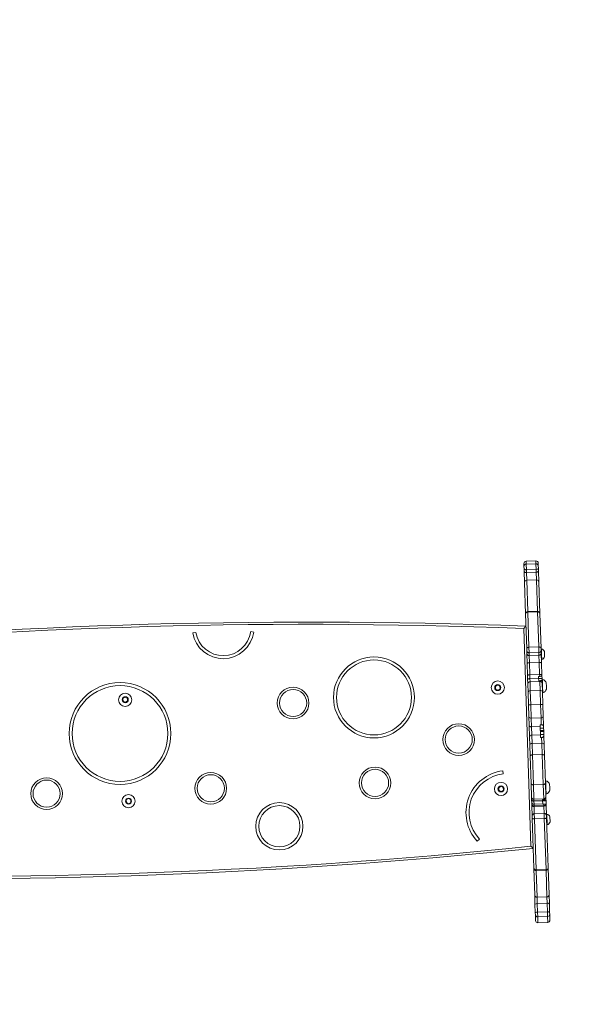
# Model space of a CAD drawing. Header units: millimetres. Extents: x 2943 to 3105, y 1618 to 1828.
# Tile 67 of 81: x 3039.688 to 3040.446, y 1745.159 to 1746.463. Entities that reach past the tile are written whole.
import ezdxf

# ---------------------------------------------------------------- set-up
doc = ezdxf.new("R2010")
doc.units = ezdxf.units.MM
doc.layers.add('1_ urządzenie', color=7, linetype='Continuous', lineweight=0)
doc.layers.add('wymiary', color=7, linetype='Continuous', lineweight=9)
picture_1 = doc.add_image_def('image1.jpg', size_in_pixel=(9921, 7015))

msp = doc.modelspace()

# ---------------------------------------------------------------- linework, layer by layer
at = {"layer": '1_ urządzenie', "linetype": 'Continuous'}
for p, q in [((3040.3717, 1745.7462), (3040.3587, 1745.7458)), ((3040.3717, 1745.7462), (3040.3587, 1745.7458)), ((3040.3587, 1745.7458), (3040.3588, 1745.742)), ((3040.3587, 1745.7458), (3040.3587, 1745.7458)), ((3040.3718, 1745.7425), (3040.3717, 1745.7462)), ((3040.3717, 1745.7462), (3040.3717, 1745.7462)), ((3040.3559, 1745.7389), (3040.3558, 1745.7427)), ((3040.356, 1745.7359), (3040.3559, 1745.7389)), ((3040.3562, 1745.7323), (3040.356, 1745.7359)), ((3040.3566, 1745.7177), (3040.3562, 1745.7323)), ((3040.3718, 1745.7425), (3040.3588, 1745.742)), ((3040.3588, 1745.742), (3040.3591, 1745.7345)), ((3040.3721, 1745.735), (3040.3591, 1745.7345)), ((3040.3591, 1745.7345), (3040.3592, 1745.7308)), ((3040.3722, 1745.7313), (3040.3592, 1745.7308)), ((3040.3721, 1745.735), (3040.3718, 1745.7425)), ((3040.3722, 1745.7313), (3040.3721, 1745.735)), ((3040.3725, 1745.7211), (3040.3722, 1745.7313)), ((3040.3748, 1745.7433), (3040.3749, 1745.7396)), ((3040.3749, 1745.7396), (3040.375, 1745.7366)), ((3040.375, 1745.7366), (3040.3751, 1745.7329)), ((3040.3751, 1745.7329), (3040.3756, 1745.7183)), ((3040.3592, 1745.7308), (3040.3595, 1745.7206)), ((3040.3725, 1745.7211), (3040.3595, 1745.7206)), ((3040.3595, 1745.7206), (3040.3609, 1745.6791)), ((3040.3739, 1745.6795), (3040.3725, 1745.7211)), ((3040.3756, 1745.7183), (3040.377, 1745.6766)), ((3040.358, 1745.676), (3040.3566, 1745.7177)), ((3040.3739, 1745.6795), (3040.3609, 1745.6791)), ((3040.3609, 1745.6791), (3040.3609, 1745.6783)), ((3040.3739, 1745.6787), (3040.3739, 1745.6795)), ((3040.358, 1745.6757), (3040.358, 1745.676)), ((3040.3595, 1745.6302), (3040.358, 1745.6757)), ((3040.3739, 1745.6787), (3040.3609, 1745.6783)), ((3040.3609, 1745.6783), (3040.3624, 1745.6319)), ((3040.3754, 1745.6323), (3040.3739, 1745.6787)), ((3040.377, 1745.6766), (3040.377, 1745.6763)), ((3040.377, 1745.6763), (3040.3785, 1745.6308)), ((3040.365, 1745.3684), (3040.3556, 1745.6569)), ((3039.9173, 1745.6509), (3039.9213, 1745.6516)), ((3039.9941, 1745.6527), (3039.9981, 1745.6521)), ((3040.3596, 1745.6272), (3040.3595, 1745.6302)), ((3040.3597, 1745.6237), (3040.3596, 1745.6272)), ((3040.3754, 1745.6323), (3040.3624, 1745.6319)), ((3040.3624, 1745.6319), (3040.3627, 1745.6244)), ((3040.3757, 1745.6249), (3040.3754, 1745.6323)), ((3040.3785, 1745.6308), (3040.3786, 1745.6278)), ((3040.379, 1745.6298), (3040.3785, 1745.6298)), ((3040.3786, 1745.6278), (3040.3787, 1745.6243)), ((3040.3792, 1745.6228), (3040.379, 1745.6298)), ((3040.3601, 1745.6102), (3040.3597, 1745.6237)), ((3040.3757, 1745.6249), (3040.3627, 1745.6244)), ((3040.3627, 1745.6244), (3040.3628, 1745.6209)), ((3040.3758, 1745.6213), (3040.3628, 1745.6209)), ((3040.3628, 1745.6209), (3040.3631, 1745.6115)), ((3040.3758, 1745.6213), (3040.3757, 1745.6249)), ((3040.3761, 1745.6119), (3040.3758, 1745.6213)), ((3040.3787, 1745.6243), (3040.3791, 1745.6109)), ((3040.379, 1745.6158), (3040.3795, 1745.6158)), ((3040.3795, 1745.6158), (3040.3792, 1745.6228)), ((3040.3831, 1745.6229), (3040.383, 1745.6264)), ((3040.3833, 1745.6194), (3040.3831, 1745.6229)), ((3040.3607, 1745.5945), (3040.3601, 1745.6102)), ((3040.3761, 1745.6119), (3040.3631, 1745.6115)), ((3040.3631, 1745.6115), (3040.3636, 1745.5954)), ((3040.3766, 1745.5959), (3040.3761, 1745.6119)), ((3040.3791, 1745.6109), (3040.3796, 1745.5951)), ((3040.3608, 1745.5894), (3040.3607, 1745.5945)), ((3040.361, 1745.5838), (3040.3608, 1745.5894)), ((3040.3766, 1745.5959), (3040.3636, 1745.5954)), ((3040.3636, 1745.5954), (3040.3638, 1745.5905)), ((3040.3753, 1745.5908), (3040.3638, 1745.5905)), ((3040.3638, 1745.5905), (3040.3639, 1745.5862)), ((3040.3767, 1745.5934), (3040.3752, 1745.5934)), ((3040.3752, 1745.5934), (3040.3753, 1745.5908)), ((3040.3754, 1745.5875), (3040.3753, 1745.5908)), ((3040.3798, 1745.5905), (3040.3753, 1745.5904)), ((3040.3798, 1745.5905), (3040.3753, 1745.5903)), ((3040.3767, 1745.5934), (3040.3766, 1745.5959)), ((3040.3797, 1745.5935), (3040.3769, 1745.5934)), ((3040.3796, 1745.5951), (3040.3797, 1745.5941)), ((3040.3797, 1745.5941), (3040.3797, 1745.5935)), ((3040.3797, 1745.5935), (3040.3798, 1745.5905)), ((3040.3799, 1745.5887), (3040.3798, 1745.5905)), ((3040.3798, 1745.5905), (3040.3798, 1745.5905)), ((3040.3803, 1745.5892), (3040.3798, 1745.5892)), ((3040.3799, 1745.5887), (3040.38, 1745.5844)), ((3040.3806, 1745.5805), (3040.3803, 1745.5892)), ((3040.321, 1745.582), (3040.3181, 1745.5801)), ((3040.3181, 1745.5801), (3040.3182, 1745.5767)), ((3040.3182, 1745.5767), (3040.3213, 1745.5751)), ((3040.3241, 1745.5803), (3040.321, 1745.582)), ((3040.3213, 1745.5751), (3040.3242, 1745.5769)), ((3040.3242, 1745.5769), (3040.3241, 1745.5803)), ((3040.361, 1745.5836), (3040.361, 1745.5838)), ((3040.3614, 1745.5722), (3040.361, 1745.5836)), ((3040.3769, 1745.5866), (3040.3639, 1745.5862)), ((3040.3769, 1745.5866), (3040.3639, 1745.5862)), ((3040.3639, 1745.5862), (3040.3643, 1745.5744)), ((3040.3639, 1745.5862), (3040.3639, 1745.5862)), ((3040.3773, 1745.5748), (3040.3643, 1745.5744)), ((3040.3754, 1745.5875), (3040.3769, 1745.5875)), ((3040.3769, 1745.5866), (3040.3769, 1745.5875)), ((3040.3773, 1745.5748), (3040.3769, 1745.5866)), ((3040.3769, 1745.5866), (3040.3769, 1745.5866)), ((3040.3779, 1745.5561), (3040.3773, 1745.5748)), ((3040.38, 1745.5844), (3040.38, 1745.5842)), ((3040.38, 1745.5842), (3040.3804, 1745.5728)), ((3040.3809, 1745.5717), (3040.3806, 1745.5805)), ((3040.3856, 1745.5806), (3040.3855, 1745.5846)), ((3040.3858, 1745.5766), (3040.3856, 1745.5806)), ((3039.8278, 1745.5659), (3039.8249, 1745.564)), ((3039.8249, 1745.564), (3039.825, 1745.5606)), ((3039.8309, 1745.5642), (3039.8278, 1745.5659)), ((3039.831, 1745.5608), (3039.8309, 1745.5642)), ((3040.3619, 1745.5555), (3040.3614, 1745.5722)), ((3040.3643, 1745.5744), (3040.3649, 1745.5556)), ((3040.3804, 1745.5728), (3040.3809, 1745.5561)), ((3040.3804, 1745.5717), (3040.3809, 1745.5717)), ((3039.825, 1745.5606), (3039.828, 1745.5589)), ((3039.828, 1745.5589), (3039.831, 1745.5608)), ((3040.3624, 1745.5401), (3040.3619, 1745.5555)), ((3040.3779, 1745.5561), (3040.3649, 1745.5556)), ((3040.3649, 1745.5556), (3040.3655, 1745.538)), ((3040.3785, 1745.5384), (3040.3779, 1745.5561)), ((3040.3809, 1745.5561), (3040.3814, 1745.5407)), ((3040.3628, 1745.5286), (3040.3624, 1745.5401)), ((3040.3785, 1745.5384), (3040.3655, 1745.538)), ((3040.3655, 1745.538), (3040.3659, 1745.5265)), ((3040.3788, 1745.5294), (3040.3785, 1745.5384)), ((3040.3814, 1745.5407), (3040.3818, 1745.5292)), ((3040.3633, 1745.5131), (3040.3628, 1745.5286)), ((3040.3774, 1745.5269), (3040.3659, 1745.5265)), ((3040.3659, 1745.5265), (3040.3662, 1745.5156)), ((3040.3773, 1745.5293), (3040.3788, 1745.5294)), ((3040.3773, 1745.5293), (3040.3774, 1745.5269)), ((3040.3777, 1745.516), (3040.3774, 1745.5269)), ((3040.3774, 1745.5246), (3040.3819, 1745.5247)), ((3040.3819, 1745.5275), (3040.3815, 1745.5282)), ((3040.3818, 1745.5292), (3040.3819, 1745.5275)), ((3040.3819, 1745.5247), (3040.3819, 1745.5275)), ((3040.3819, 1745.5247), (3040.382, 1745.5217)), ((3040.3637, 1745.5021), (3040.3633, 1745.5131)), ((3040.3777, 1745.516), (3040.3662, 1745.5156)), ((3040.3662, 1745.5156), (3040.3666, 1745.5047)), ((3040.382, 1745.5217), (3040.3775, 1745.5216)), ((3040.3821, 1745.5203), (3040.3776, 1745.5202)), ((3040.3822, 1745.5165), (3040.3777, 1745.5164)), ((3040.3822, 1745.5162), (3040.3777, 1745.5161)), ((3040.3777, 1745.516), (3040.3778, 1745.5124)), ((3040.3778, 1745.5124), (3040.3793, 1745.5125)), ((3040.3796, 1745.5051), (3040.3793, 1745.5125)), ((3040.382, 1745.5217), (3040.3821, 1745.5203)), ((3040.3822, 1745.5165), (3040.3821, 1745.5203)), ((3040.3822, 1745.5165), (3040.3822, 1745.5162)), ((3040.3822, 1745.5162), (3040.3823, 1745.5145)), ((3040.3823, 1745.5137), (3040.3827, 1745.5027)), ((3040.3641, 1745.4879), (3040.3637, 1745.5021)), ((3040.3796, 1745.5051), (3040.3666, 1745.5047)), ((3040.3666, 1745.5047), (3040.3671, 1745.4894)), ((3040.3801, 1745.4898), (3040.3796, 1745.5051)), ((3040.3827, 1745.5027), (3040.3831, 1745.4885)), ((3040.3653, 1745.4516), (3040.3641, 1745.4879)), ((3040.3801, 1745.4898), (3040.3671, 1745.4894)), ((3040.3671, 1745.4894), (3040.3684, 1745.4498)), ((3040.3814, 1745.4502), (3040.3801, 1745.4898)), ((3040.3831, 1745.4885), (3040.3843, 1745.4523)), ((3040.3278, 1745.4683), (3040.3283, 1745.4643)), ((3040.3254, 1745.4478), (3040.3225, 1745.446)), ((3040.3225, 1745.446), (3040.3226, 1745.4425)), ((3040.3285, 1745.4462), (3040.3254, 1745.4478)), ((3040.3286, 1745.4427), (3040.3285, 1745.4462)), ((3040.3659, 1745.4336), (3040.3653, 1745.4516)), ((3040.3814, 1745.4502), (3040.3684, 1745.4498)), ((3040.3684, 1745.4498), (3040.369, 1745.4307)), ((3040.382, 1745.4312), (3040.3814, 1745.4502)), ((3040.3847, 1745.455), (3040.3842, 1745.455)), ((3040.3843, 1745.4523), (3040.3849, 1745.4342)), ((3040.385, 1745.4463), (3040.3847, 1745.455)), ((3040.3853, 1745.4375), (3040.385, 1745.4463)), ((3040.39, 1745.4465), (3040.3899, 1745.4504)), ((3040.3901, 1745.4425), (3040.39, 1745.4465)), ((3039.8322, 1745.4317), (3039.8292, 1745.4299)), ((3039.8352, 1745.4301), (3039.8322, 1745.4317)), ((3040.3226, 1745.4425), (3040.3257, 1745.4409)), ((3040.3257, 1745.4409), (3040.3286, 1745.4427)), ((3040.366, 1745.4302), (3040.3659, 1745.4336)), ((3040.382, 1745.4312), (3040.369, 1745.4307)), ((3040.382, 1745.4298), (3040.382, 1745.4312)), ((3040.3848, 1745.4375), (3040.3853, 1745.4375)), ((3040.3849, 1745.4342), (3040.385, 1745.4308)), ((3039.8292, 1745.4299), (3039.8294, 1745.4264)), ((3039.8294, 1745.4264), (3039.8324, 1745.4248)), ((3039.8324, 1745.4248), (3039.8354, 1745.4266)), ((3039.8354, 1745.4266), (3039.8352, 1745.4301)), ((3040.366, 1745.43), (3040.366, 1745.4302)), ((3040.3662, 1745.426), (3040.366, 1745.43)), ((3040.3663, 1745.423), (3040.3662, 1745.426)), ((3040.3663, 1745.4224), (3040.3663, 1745.423)), ((3040.3667, 1745.4084), (3040.3663, 1745.4224)), ((3040.369, 1745.4307), (3040.3691, 1745.4284)), ((3040.3806, 1745.4287), (3040.3691, 1745.4284)), ((3040.3806, 1745.4286), (3040.3691, 1745.4282)), ((3040.3691, 1745.4284), (3040.3691, 1745.4282)), ((3040.3691, 1745.4282), (3040.3692, 1745.4242)), ((3040.3807, 1745.4245), (3040.3692, 1745.4242)), ((3040.3692, 1745.4242), (3040.3693, 1745.4219)), ((3040.3823, 1745.4223), (3040.3693, 1745.4219)), ((3040.3693, 1745.4219), (3040.3693, 1745.4213)), ((3040.3823, 1745.4217), (3040.3693, 1745.4213)), ((3040.3693, 1745.4213), (3040.3696, 1745.4115)), ((3040.3805, 1745.4297), (3040.382, 1745.4298)), ((3040.3806, 1745.4287), (3040.3805, 1745.4297)), ((3040.3806, 1745.4286), (3040.3851, 1745.4288)), ((3040.3806, 1745.4287), (3040.3806, 1745.4286)), ((3040.3806, 1745.4286), (3040.3807, 1745.4245)), ((3040.3807, 1745.4241), (3040.3807, 1745.4245)), ((3040.3807, 1745.4241), (3040.3822, 1745.4241)), ((3040.3823, 1745.4223), (3040.3822, 1745.4241)), ((3040.3823, 1745.4217), (3040.3823, 1745.4223)), ((3040.3826, 1745.412), (3040.3823, 1745.4217)), ((3040.3844, 1745.4296), (3040.3845, 1745.4295)), ((3040.385, 1745.4308), (3040.385, 1745.4306)), ((3040.385, 1745.4306), (3040.3851, 1745.4292)), ((3040.3851, 1745.4292), (3040.3851, 1745.4288)), ((3040.3852, 1745.4239), (3040.3851, 1745.4288)), ((3040.3852, 1745.4239), (3040.3852, 1745.4236)), ((3040.3852, 1745.4236), (3040.3853, 1745.423)), ((3040.3853, 1745.423), (3040.3857, 1745.4091)), ((3040.3667, 1745.4083), (3040.3667, 1745.4084)), ((3040.3668, 1745.4057), (3040.3667, 1745.4083)), ((3040.369, 1745.3394), (3040.3668, 1745.4057)), ((3040.3826, 1745.412), (3040.3696, 1745.4115)), ((3040.3826, 1745.4119), (3040.3696, 1745.4114)), ((3040.3696, 1745.4115), (3040.3696, 1745.4114)), ((3040.3696, 1745.4114), (3040.3699, 1745.4048)), ((3040.3828, 1745.4052), (3040.3699, 1745.4048)), ((3040.3826, 1745.4119), (3040.3826, 1745.412)), ((3040.3828, 1745.4052), (3040.3826, 1745.4119)), ((3040.3851, 1745.3376), (3040.3828, 1745.4052)), ((3040.3862, 1745.4109), (3040.3857, 1745.4109)), ((3040.3857, 1745.4091), (3040.3857, 1745.409)), ((3040.3857, 1745.409), (3040.3858, 1745.4063)), ((3040.3858, 1745.4063), (3040.388, 1745.34)), ((3040.3866, 1745.3969), (3040.3862, 1745.4109)), ((3040.3904, 1745.4006), (3040.3902, 1745.4076)), ((3040.3699, 1745.4048), (3040.3721, 1745.3372)), ((3040.3861, 1745.3969), (3040.3866, 1745.3969)), ((3040.2969, 1745.3779), (3040.294, 1745.3751)), ((3040.388, 1745.34), (3040.388, 1745.3395)), ((3040.369, 1745.3389), (3040.369, 1745.3394)), ((3040.3701, 1745.3038), (3040.369, 1745.3389)), ((3040.3851, 1745.3376), (3040.3721, 1745.3372)), ((3040.3721, 1745.3372), (3040.3721, 1745.336)), ((3040.3721, 1745.336), (3040.3851, 1745.3364)), ((3040.3721, 1745.336), (3040.3732, 1745.301)), ((3040.3851, 1745.3364), (3040.3851, 1745.3376)), ((3040.3862, 1745.3014), (3040.3851, 1745.3364)), ((3040.388, 1745.3395), (3040.3891, 1745.3044)), ((3040.3705, 1745.2917), (3040.3701, 1745.3038)), ((3040.3862, 1745.3014), (3040.3732, 1745.301)), ((3040.3732, 1745.301), (3040.3735, 1745.2925)), ((3040.3865, 1745.2929), (3040.3862, 1745.3014)), ((3040.3891, 1745.3044), (3040.3895, 1745.2923)), ((3040.3709, 1745.2803), (3040.3705, 1745.2917)), ((3040.3865, 1745.2929), (3040.3735, 1745.2925)), ((3040.3735, 1745.2925), (3040.3739, 1745.2811)), ((3040.3869, 1745.2815), (3040.3865, 1745.2929)), ((3040.3895, 1745.2923), (3040.3899, 1745.2809)), ((3040.371, 1745.2778), (3040.3709, 1745.2803)), ((3040.3713, 1745.2701), (3040.371, 1745.2778)), ((3040.3869, 1745.2815), (3040.3739, 1745.2811)), ((3040.3739, 1745.2811), (3040.3741, 1745.275)), ((3040.3871, 1745.2754), (3040.3741, 1745.275)), ((3040.3741, 1745.275), (3040.3743, 1745.2672)), ((3040.3871, 1745.2754), (3040.3869, 1745.2815)), ((3040.3873, 1745.2676), (3040.3871, 1745.2754)), ((3040.3899, 1745.2809), (3040.39, 1745.2784)), ((3040.39, 1745.2784), (3040.3902, 1745.2707)), ((3040.3743, 1745.2672), (3040.3873, 1745.2676))]:
    msp.add_line(p, q, dxfattribs=at)
at = {"layer": '1_ urządzenie', "linetype": 'Continuous', "flags": 128}
for points in [[(3040.3591, 1745.7345), (3040.3585, 1745.7345), (3040.3579, 1745.7346), (3040.3574, 1745.7347), (3040.357, 1745.7349), (3040.3566, 1745.7351), (3040.3563, 1745.7354), (3040.3561, 1745.7357), (3040.356, 1745.7359)], [(3040.3592, 1745.7308), (3040.3586, 1745.7309), (3040.3581, 1745.7309), (3040.3575, 1745.731), (3040.3571, 1745.7312), (3040.3567, 1745.7314), (3040.3564, 1745.7317), (3040.3562, 1745.732), (3040.3562, 1745.7323)], [(3040.375, 1745.7366), (3040.375, 1745.7363), (3040.3748, 1745.736), (3040.3745, 1745.7357), (3040.3742, 1745.7355), (3040.3737, 1745.7353), (3040.3732, 1745.7351), (3040.3727, 1745.735), (3040.3721, 1745.735)], [(3040.3751, 1745.7329), (3040.3751, 1745.7326), (3040.3749, 1745.7323), (3040.3747, 1745.732), (3040.3743, 1745.7318), (3040.3739, 1745.7316), (3040.3733, 1745.7314), (3040.3728, 1745.7313), (3040.3722, 1745.7313)], [(3040.3624, 1745.6319), (3040.3619, 1745.6318), (3040.3613, 1745.6317), (3040.3608, 1745.6316), (3040.3603, 1745.6313), (3040.36, 1745.6311), (3040.3597, 1745.6308), (3040.3595, 1745.6305), (3040.3595, 1745.6302)], [(3040.3785, 1745.6308), (3040.3784, 1745.6311), (3040.3782, 1745.6314), (3040.3779, 1745.6317), (3040.3776, 1745.6319), (3040.3771, 1745.6321), (3040.3766, 1745.6322), (3040.376, 1745.6323), (3040.3754, 1745.6323)], [(3040.3631, 1745.6115), (3040.3625, 1745.6114), (3040.362, 1745.6113), (3040.3614, 1745.6112), (3040.361, 1745.6111), (3040.3606, 1745.6109), (3040.3604, 1745.6107), (3040.3602, 1745.6105), (3040.3601, 1745.6102)], [(3040.3791, 1745.6109), (3040.3791, 1745.6111), (3040.3789, 1745.6113), (3040.3786, 1745.6115), (3040.3782, 1745.6116), (3040.3778, 1745.6118), (3040.3772, 1745.6118), (3040.3767, 1745.6119), (3040.3761, 1745.6119)], [(3040.3638, 1745.5905), (3040.3632, 1745.5904), (3040.3626, 1745.5903), (3040.3621, 1745.5902), (3040.3617, 1745.5901), (3040.3613, 1745.5899), (3040.361, 1745.5898), (3040.3609, 1745.5896), (3040.3608, 1745.5894)], [(3040.3641, 1745.4879), (3040.3642, 1745.4882), (3040.3643, 1745.4884), (3040.3646, 1745.4887), (3040.365, 1745.4889), (3040.3654, 1745.4891), (3040.3659, 1745.4892), (3040.3665, 1745.4893), (3040.3671, 1745.4894)], [(3040.3831, 1745.4885), (3040.3831, 1745.4888), (3040.3829, 1745.489), (3040.3826, 1745.4893), (3040.3822, 1745.4895), (3040.3818, 1745.4896), (3040.3812, 1745.4897), (3040.3807, 1745.4898), (3040.3801, 1745.4898)], [(3040.3653, 1745.4516), (3040.3654, 1745.4513), (3040.3656, 1745.4509), (3040.3659, 1745.4506), (3040.3662, 1745.4503), (3040.3667, 1745.45), (3040.3672, 1745.4499), (3040.3678, 1745.4498), (3040.3684, 1745.4498)], [(3040.3843, 1745.4523), (3040.3843, 1745.4519), (3040.3841, 1745.4515), (3040.3838, 1745.4512), (3040.3835, 1745.4508), (3040.383, 1745.4506), (3040.3825, 1745.4504), (3040.382, 1745.4503), (3040.3814, 1745.4502)], [(3040.366, 1745.4302), (3040.3661, 1745.4298), (3040.3663, 1745.4295), (3040.3666, 1745.4291), (3040.3669, 1745.4289), (3040.3674, 1745.4286), (3040.3679, 1745.4285), (3040.3685, 1745.4284), (3040.3691, 1745.4284)], [(3040.3663, 1745.4224), (3040.3663, 1745.4222), (3040.3665, 1745.4219), (3040.3668, 1745.4217), (3040.3672, 1745.4216), (3040.3676, 1745.4214), (3040.3682, 1745.4213), (3040.3687, 1745.4213), (3040.3693, 1745.4213)], [(3040.3823, 1745.4217), (3040.3829, 1745.4218), (3040.3835, 1745.4218), (3040.384, 1745.422), (3040.3844, 1745.4221), (3040.3848, 1745.4223), (3040.3851, 1745.4225), (3040.3852, 1745.4228), (3040.3853, 1745.423)], [(3040.3668, 1745.4057), (3040.3669, 1745.4055), (3040.3671, 1745.4053), (3040.3673, 1745.4051), (3040.3677, 1745.405), (3040.3682, 1745.4049), (3040.3687, 1745.4048), (3040.3693, 1745.4048), (3040.3699, 1745.4048)], [(3040.3828, 1745.4052), (3040.3834, 1745.4052), (3040.384, 1745.4053), (3040.3845, 1745.4054), (3040.385, 1745.4056), (3040.3853, 1745.4057), (3040.3856, 1745.4059), (3040.3858, 1745.4061), (3040.3858, 1745.4063)]]:
    msp.add_lwpolyline(points, dxfattribs=at)
at = {"layer": '1_ urządzenie', "linetype": 'Continuous'}
for centre, radius in [((3040.1573, 1745.5655), 0.0536), ((3040.1573, 1745.5655), 0.0496), ((3039.821, 1745.5177), 0.0674), ((3039.821, 1745.5177), 0.0634), ((3040.0502, 1745.5581), 0.021), ((3040.0502, 1745.5581), 0.018), ((3040.3212, 1745.5785), 0.00875), ((3040.3212, 1745.5785), 0.004), ((3039.8279, 1745.5624), 0.00875), ((3039.8279, 1745.5624), 0.004), ((3040.2695, 1745.5097), 0.021), ((3040.2695, 1745.5097), 0.018), ((3040.1587, 1745.4523), 0.021), ((3040.1587, 1745.4523), 0.018), ((3039.7238, 1745.4381), 0.021), ((3039.9412, 1745.4452), 0.021), ((3039.9412, 1745.4452), 0.018), ((3039.7238, 1745.4381), 0.018), ((3040.3255, 1745.4443), 0.00875), ((3040.3255, 1745.4443), 0.004), ((3039.8323, 1745.4282), 0.00875), ((3039.8323, 1745.4282), 0.004), ((3040.032, 1745.3949), 0.0313), ((3040.032, 1745.3949), 0.0273)]:
    msp.add_circle(centre, radius, dxfattribs=at)
for centre, radius, start, end in [((3040.3588, 1745.7428), 0.003, 91.8704, 181.8704), ((3040.3588, 1745.7428), 0.003, 91.8114, 181.8108), ((3040.3718, 1745.7432), 0.003, 1.8704, 91.8704), ((3040.3718, 1745.7432), 0.003, 1.9304, 91.93), ((3040.3589, 1745.739), 0.003, 91.8109, 181.8111), ((3040.3719, 1745.7395), 0.003, 1.9301, 91.9306), ((3040.3596, 1745.7177), 0.00294, 90.619, 180.5621), ((3040.3727, 1745.7181), 0.00294, 3.1792, 93.1224), ((3040.361, 1745.6761), 0.003, 91.8704, 181.8704), ((3040.374, 1745.6765), 0.003, 1.8704, 91.8704), ((3040.3608, 1745.6755), 0.0028, 87.5199, 176.7298), ((3040.3742, 1745.6759), 0.0028, 7.0116, 96.2215), ((3040.0711, 1738.1173), 7.548, 87.81729, 95.92349), ((3040.0711, 1738.1173), 7.545, 87.83852, 95.90227), ((3039.9576, 1745.6576), 0.0408, 189.4679, 352.256), ((3039.9576, 1745.6576), 0.0368, 189.4679, 352.256), ((3040.3781, 1745.6247), 0.00523, 19.8704, 80.0585), ((3040.3782, 1745.6209), 0.00523, 283.6823, 343.8704), ((3040.3787, 1745.5822), 0.00723, 19.8704, 76.808), ((3040.3778, 1745.5722), 0.00268, 13.2165, 99.884), ((3040.3788, 1745.5786), 0.00723, 286.9328, 343.8704), ((3040.364, 1745.5717), 0.00268, 83.8573, 170.5249), ((3040.3652, 1745.5251), 0.0306, 90.4662, 96.0898), ((3040.3797, 1745.5255), 0.0306, 87.651, 93.2746), ((3040.3651, 1745.5406), 0.0027, 191.6487, 279.0903), ((3040.3787, 1745.5411), 0.0027, 264.65, 352.0915), ((3040.3661, 1745.5129), 0.00278, 86.9322, 175.8843), ((3040.3802, 1745.5136), 0.00206, 1.9013, 16.2966), ((3040.3664, 1745.5019), 0.00278, 86.9051, 175.8446), ((3040.3799, 1745.5023), 0.00278, 7.8967, 96.8362), ((3040.3347, 1745.4131), 0.0556, 97.0932, 223.0137), ((3040.3347, 1745.4131), 0.0516, 97.0932, 223.0137), ((3040.3831, 1745.448), 0.00723, 19.8704, 76.808), ((3040.3689, 1745.4337), 0.00297, 182.5433, 272.5281), ((3040.3819, 1745.4341), 0.00297, 271.212, 1.197), ((3040.3832, 1745.4445), 0.00723, 286.9328, 343.8704), ((3040.3834, 1745.4308), 0.00156, 306.5363, 358.8808), ((3040.3697, 1745.4084), 0.003, 91.8579, 181.8579), ((3040.3827, 1745.4089), 0.003, 1.8834, 91.8836), ((3040.3853, 1745.4058), 0.00523, 19.8704, 80.0585), ((3040.3854, 1745.402), 0.00523, 283.6823, 343.8704), ((3039.5892, 1752.8734), 7.545, 267.83852, 275.90227), ((3039.5892, 1752.8734), 7.548, 267.81729, 275.92349), ((3040.3853, 1745.3403), 0.00272, 265.1606, 353.0223), ((3040.3717, 1745.3399), 0.00272, 190.7179, 278.5797), ((3040.372, 1745.339), 0.003, 181.8704, 271.8704), ((3040.385, 1745.3394), 0.003, 271.8704, 1.8704), ((3040.3731, 1745.304), 0.00296, 182.6276, 272.6085), ((3040.3862, 1745.3044), 0.00296, 271.1316, 1.1127), ((3040.3729, 1745.2888), 0.00375, 80.9952, 129.5703), ((3040.3873, 1745.2893), 0.00375, 54.1711, 102.7456), ((3040.3733, 1745.2774), 0.00375, 80.9944, 129.5711), ((3040.374, 1745.278), 0.00296, 182.5968, 272.5789), ((3040.3877, 1745.2778), 0.00375, 54.1703, 102.7463), ((3040.387, 1745.2784), 0.00296, 271.1612, 1.1435), ((3040.3743, 1745.2702), 0.003, 181.8704, 271.8704), ((3040.3872, 1745.2706), 0.003, 271.8704, 1.8704)]:
    msp.add_arc(centre, radius, start, end, dxfattribs=at)
for centre, start_param, end_param in [((3040.369, 1745.4301), 3.141593, 4.712389), ((3040.382, 1745.4305), 5.687133, 6.283185)]:
    msp.add_ellipse(centre, major_axis=(0.003, 0.0001), ratio=0.62531, start_param=start_param, end_param=end_param, dxfattribs=at)
for points, knots in [([(3040.3585, 1745.6598), (3040.3585, 1745.6598), (3040.3585, 1745.6597), (3040.3581, 1745.6594), (3040.3575, 1745.6588), (3040.3566, 1745.6579), (3040.3559, 1745.6572), (3040.3556, 1745.6569), (3040.3556, 1745.6569)], [0, 0, 0, 0, 0.1459009, 0.2911845, 0.4912681, 0.7603323, 0.9980338, 1, 1, 1, 1]), ([(3040.3627, 1745.6244), (3040.3623, 1745.6244), (3040.3617, 1745.6245), (3040.3608, 1745.625), (3040.36, 1745.6257), (3040.3597, 1745.6264), (3040.3596, 1745.6269), (3040.3596, 1745.6272), (3040.3596, 1745.6272)], [0, 0, 0, 0, 0.214671, 0.429334, 0.644005, 0.858677, 0.981365, 1, 1, 1, 1]), ([(3040.3786, 1745.6278), (3040.3786, 1745.6278), (3040.3786, 1745.6276), (3040.3785, 1745.627), (3040.3782, 1745.6263), (3040.3776, 1745.6255), (3040.3767, 1745.625), (3040.376, 1745.6249), (3040.3757, 1745.6249)], [0, 0, 0, 0, 0.018635, 0.141321, 0.35599, 0.570659, 0.785331, 1, 1, 1, 1]), ([(3040.3628, 1745.6209), (3040.3625, 1745.6209), (3040.3618, 1745.621), (3040.3609, 1745.6214), (3040.3602, 1745.6221), (3040.3598, 1745.6229), (3040.3597, 1745.6234), (3040.3597, 1745.6237), (3040.3597, 1745.6237)], [0, 0, 0, 0, 0.214666, 0.429324, 0.643989, 0.858657, 0.974105, 1, 1, 1, 1]), ([(3040.3787, 1745.6243), (3040.3787, 1745.6243), (3040.3787, 1745.6241), (3040.3786, 1745.6235), (3040.3783, 1745.6227), (3040.3777, 1745.622), (3040.3768, 1745.6214), (3040.3761, 1745.6214), (3040.3758, 1745.6213)], [0, 0, 0, 0, 0.025895, 0.141341, 0.356007, 0.57067, 0.785337, 1, 1, 1, 1]), ([(3040.3636, 1745.5954), (3040.3633, 1745.5954), (3040.3626, 1745.5954), (3040.3617, 1745.5952), (3040.3611, 1745.595), (3040.3607, 1745.5947), (3040.3607, 1745.5946), (3040.3607, 1745.5945), (3040.3607, 1745.5945)], [0, 0, 0, 0, 0.214275, 0.428551, 0.642962, 0.857691, 0.993003, 1, 1, 1, 1]), ([(3040.3796, 1745.5951), (3040.3796, 1745.5951), (3040.3796, 1745.5952), (3040.3796, 1745.5954), (3040.3792, 1745.5956), (3040.3785, 1745.5958), (3040.3776, 1745.5959), (3040.377, 1745.5959), (3040.3766, 1745.5959)], [0, 0, 0, 0, 0.006997, 0.142308, 0.357035, 0.571453, 0.785726, 1, 1, 1, 1]), ([(3040.3767, 1745.5934), (3040.377, 1745.5934), (3040.3776, 1745.5935), (3040.3784, 1745.5936), (3040.3791, 1745.5938), (3040.3796, 1745.5939), (3040.3796, 1745.5941), (3040.3797, 1745.5941)], [0, 0, 0, 0, 0.179435, 0.358471, 0.547719, 0.762253, 1, 1, 1, 1]), ([(3040.3769, 1745.5875), (3040.377, 1745.5875), (3040.3772, 1745.5876), (3040.3776, 1745.5876), (3040.3784, 1745.5878), (3040.3792, 1745.5881), (3040.3798, 1745.5884), (3040.3798, 1745.5886), (3040.3799, 1745.5887)], [0, 0, 0, 0, 0.038544, 0.104407, 0.230916, 0.5064484, 0.8175881, 1, 1, 1, 1]), ([(3040.3639, 1745.5862), (3040.3636, 1745.5862), (3040.363, 1745.5861), (3040.3621, 1745.5857), (3040.3615, 1745.5851), (3040.3611, 1745.5844), (3040.361, 1745.5839), (3040.361, 1745.5836), (3040.361, 1745.5836)], [0, 0, 0, 0, 0.194106, 0.387991, 0.587923, 0.802364, 0.997375, 1, 1, 1, 1]), ([(3040.3639, 1745.5862), (3040.3636, 1745.5862), (3040.363, 1745.5861), (3040.3621, 1745.5857), (3040.3615, 1745.5851), (3040.3611, 1745.5845), (3040.361, 1745.584), (3040.361, 1745.5838), (3040.361, 1745.5838)], [0, 0, 0, 0, 0.197803, 0.395367, 0.599655, 0.817284, 0.997059, 1, 1, 1, 1]), ([(3040.38, 1745.5842), (3040.38, 1745.5842), (3040.38, 1745.5845), (3040.3799, 1745.585), (3040.3794, 1745.5857), (3040.3787, 1745.5862), (3040.3779, 1745.5866), (3040.3772, 1745.5866), (3040.3769, 1745.5866)], [0, 0, 0, 0, 0.002625, 0.197634, 0.412073, 0.612012, 0.805896, 1, 1, 1, 1]), ([(3040.38, 1745.5844), (3040.38, 1745.5844), (3040.38, 1745.5846), (3040.3799, 1745.5851), (3040.3795, 1745.5857), (3040.3788, 1745.5862), (3040.3779, 1745.5866), (3040.3772, 1745.5866), (3040.3769, 1745.5866)], [0, 0, 0, 0, 0.002941, 0.182713, 0.400339, 0.604625, 0.802187, 1, 1, 1, 1]), ([(3040.3628, 1745.5286), (3040.3628, 1745.5286), (3040.3628, 1745.5284), (3040.3629, 1745.528), (3040.3633, 1745.5274), (3040.364, 1745.5269), (3040.3649, 1745.5266), (3040.3655, 1745.5265), (3040.3659, 1745.5265)], [0, 0, 0, 0, 0.013961, 0.14137, 0.356057, 0.570718, 0.78536, 1, 1, 1, 1]), ([(3040.3815, 1745.5282), (3040.3813, 1745.5284), (3040.3811, 1745.5287), (3040.3804, 1745.529), (3040.3799, 1745.5293), (3040.3792, 1745.5294), (3040.3789, 1745.5294), (3040.3788, 1745.5294)], [0, 0, 0, 0, 0.374877, 0.56975, 0.814411, 0.911987, 1, 1, 1, 1]), ([(3040.3818, 1745.5292), (3040.3818, 1745.5292), (3040.3818, 1745.529), (3040.3818, 1745.5287), (3040.3816, 1745.5284), (3040.3815, 1745.5282)], [0, 0, 0, 0, 0.046845, 0.474365, 1, 1, 1, 1]), ([(3040.3822, 1745.5142), (3040.3821, 1745.5139), (3040.3819, 1745.5135), (3040.3811, 1745.513), (3040.3806, 1745.5127), (3040.3801, 1745.5125), (3040.3797, 1745.5125), (3040.3794, 1745.5125), (3040.3793, 1745.5125)], [0, 0, 0, 0, 0.516124, 0.667069, 0.834409, 0.900042, 0.96639, 1, 1, 1, 1]), ([(3040.3823, 1745.5145), (3040.3823, 1745.5145), (3040.3823, 1745.5144), (3040.3822, 1745.5143), (3040.3822, 1745.5142)], [0, 0, 0, 0, 0.22867, 1, 1, 1, 1]), ([(3040.3662, 1745.426), (3040.3662, 1745.426), (3040.3662, 1745.4259), (3040.3662, 1745.4255), (3040.3666, 1745.425), (3040.3673, 1745.4245), (3040.3682, 1745.4242), (3040.3689, 1745.4242), (3040.3692, 1745.4242)], [0, 0, 0, 0, 0.007821, 0.142051, 0.356815, 0.57131, 0.785655, 1, 1, 1, 1]), ([(3040.3663, 1745.423), (3040.3663, 1745.423), (3040.3663, 1745.4229), (3040.3663, 1745.4227), (3040.3667, 1745.4224), (3040.3674, 1745.4221), (3040.3683, 1745.4219), (3040.369, 1745.4219), (3040.3693, 1745.4219)], [0, 0, 0, 0, 0.022413, 0.141338, 0.356008, 0.570674, 0.785344, 1, 1, 1, 1]), ([(3040.382, 1745.4298), (3040.3822, 1745.4298), (3040.3827, 1745.4298), (3040.3834, 1745.4297), (3040.384, 1745.4297), (3040.3843, 1745.4296), (3040.3844, 1745.4296)], [0, 0, 0, 0, 0.174431, 0.40782, 0.82096, 1, 1, 1, 1]), ([(3040.3822, 1745.4241), (3040.3824, 1745.4241), (3040.3829, 1745.4241), (3040.3837, 1745.4241), (3040.3844, 1745.4241), (3040.385, 1745.424), (3040.3852, 1745.4239), (3040.3852, 1745.4239), (3040.3852, 1745.4239)], [0, 0, 0, 0, 0.121624, 0.274613, 0.492539, 0.71557, 0.981337, 1, 1, 1, 1]), ([(3040.3823, 1745.4223), (3040.3826, 1745.4223), (3040.3833, 1745.4224), (3040.3842, 1745.4226), (3040.3849, 1745.4229), (3040.3852, 1745.4233), (3040.3852, 1745.4235), (3040.3852, 1745.4236), (3040.3852, 1745.4236)], [0, 0, 0, 0, 0.214666, 0.429334, 0.643991, 0.858663, 0.977587, 1, 1, 1, 1]), ([(3040.3845, 1745.4295), (3040.3847, 1745.4295), (3040.385, 1745.4294), (3040.385, 1745.4293), (3040.3851, 1745.4292)], [0, 0, 0, 0, 0.582853, 1, 1, 1, 1]), ([(3040.3667, 1745.4084), (3040.3667, 1745.4085), (3040.3667, 1745.4087), (3040.3668, 1745.4092), (3040.3671, 1745.4101), (3040.3677, 1745.4109), (3040.3686, 1745.4114), (3040.3693, 1745.4115), (3040.3696, 1745.4115)], [0, 0, 0, 0, 0.014833, 0.141356, 0.35604, 0.570703, 0.785358, 1, 1, 1, 1]), ([(3040.3826, 1745.412), (3040.383, 1745.4119), (3040.3836, 1745.4119), (3040.3846, 1745.4114), (3040.3853, 1745.4107), (3040.3856, 1745.4099), (3040.3857, 1745.4093), (3040.3857, 1745.4091), (3040.3857, 1745.4091)], [0, 0, 0, 0, 0.214652, 0.429306, 0.643967, 0.858645, 0.985167, 1, 1, 1, 1]), ([(3040.365, 1745.3684), (3040.365, 1745.3684), (3040.3654, 1745.3681), (3040.3661, 1745.3675), (3040.367, 1745.3667), (3040.3677, 1745.3661), (3040.3681, 1745.3658), (3040.3681, 1745.3657), (3040.3681, 1745.3657)], [0, 0, 0, 0, 0.0019662, 0.2396677, 0.5087319, 0.7088155, 0.8540991, 1, 1, 1, 1])]:
    msp.add_open_spline(points, degree=3, knots=knots, dxfattribs=at)

# ---------------------------------------------------------------- pictures from other files: only their frames are drawn
at = {"layer": 'wymiary'}
image = msp.add_image(picture_1, insert=(3104.8897, 1618.2605), size_in_units=(209.9945, 148.4842), rotation=90, dxfattribs=dict(at, fade=54))
image.dxf.flags = 7

doc.saveas('drawing.dxf')
